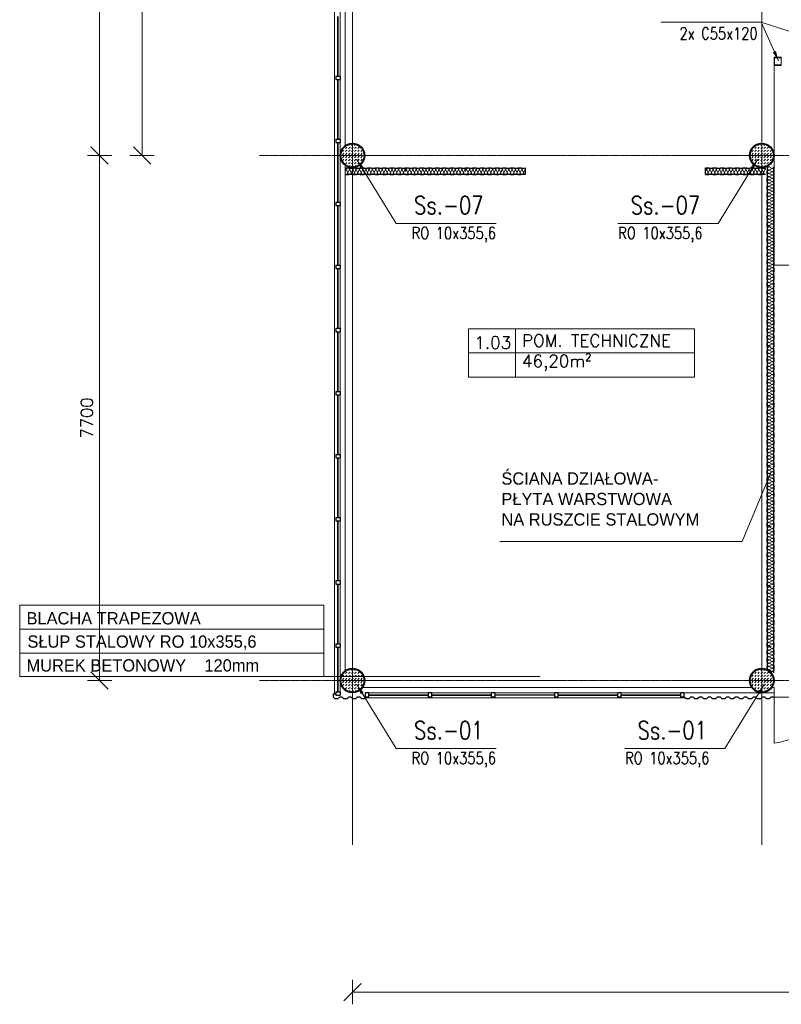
# Model space of a CAD drawing. Header units: millimetres. Extents: x 219923 to 280958, y -326695 to -295999.
# Tile 1 of 8: x 219923 to 231088, y -326695 to -312255. Entities that reach past the tile are written whole.
import ezdxf

# ---------------------------------------------------------------- set-up
doc = ezdxf.new("R2010")
doc.units = ezdxf.units.MM
doc.header["$LTSCALE"] = 10
doc.linetypes.add('DASHDOT', pattern=[1, 0.5, -0.25, 0, -0.25])
doc.layers.get('DEFPOINTS').update_dxf_attribs({"color": 250})
for name, color, linetype, lineweight in [('A_elem_stolarka', 5, 'Continuous', 5), ('P-Linia1', 3, 'Continuous', 35), ('P-Linia4', 9, 'Continuous', 5), ('P-Opis', 1, 'Continuous', 18), ('P-Osie', 160, 'DASHDOT', 18), ('P-Szraf', 250, 'Continuous', 5), ('P-Wymiar', 254, 'Continuous', 9), ('Sciany', 1, 'Continuous', 30), ('Widokowe', 254, 'Continuous', 15)]:
    doc.layers.add(name, color=color, linetype=linetype, lineweight=lineweight)
doc.styles.add('CDMSTYLE', font='simplex.shx', dxfattribs={"width": 0.8})
doc.styles.add('Romans', font='Romans.shx')
doc.styles.add('style1', font='simplex.shx')
doc.dimstyles.new('A100', dxfattribs={"dimscale": 100, "dimtxt": 1.75, "dimasz": 0.1, "dimexe": 0, "dimexo": 0, "dimgap": 1, "dimtad": 1, "dimdec": 4, "dimrnd": 0.1, "dimdsep": 46, "dimtxsty": 'Romans', "dimblk": '[[[[[[[[', "dimcen": 2, "dimdle": 2, "dimse1": 1, "dimse2": 1, "dimclrd": 256, "dimclrt": 1, "dimadec": 0, "dimazin": 0, "dimtfac": 1, "dimtdec": 4, "dimtix": 1, "dimtmove": 2, "dimatfit": 3, "dimldrblk": '[[[[[[[[', "dimfxl": 1, "dimtvp": 0.6, "dimtolj": 1, "dimlwd": 9, "dimarcsym": 0})
doc.dimstyles.new('C_1_100', dxfattribs={"dimscale": 0.1, "dimtxt": 1750, "dimasz": 1500, "dimexe": 1500, "dimexo": 1500, "dimgap": 800, "dimtad": 1, "dimdec": 1, "dimrnd": 5, "dimzin": 9, "dimtxsty": 'CDMSTYLE', "dimblk": 'ARCHTICK', "dimcen": 1500, "dimdle": 1500, "dimclrd": 256, "dimclre": 256, "dimclrt": 1, "dimadec": 1, "dimazin": 2, "dimtfac": 1, "dimtdec": 1, "dimtix": 1, "dimtmove": 2, "dimatfit": 3, "dimfxl": 1, "dimtvp": 1, "dimtolj": 1, "dimtzin": 0, "dimlwd": -1, "dimlwe": -1, "dimarcsym": 0})

# ---------------------------------------------------------------- blocks, each defined once
blk = doc.blocks.new('[[[[[[[[')
at = {"layer": 'P-Wymiar'}
for p, q in [((0, 18), (0, -18)), ((-12.7, -12.7), (12.7, 12.7)), ((0, 0), (-4.6, 0))]:
    blk.add_line(p, q, dxfattribs=at)
blk = doc.blocks.new('*D26')
at = {"layer": 'DEFPOINTS', "color": 0, "transparency": 16777216}
for p in [(223436, -314246), (221095, -321946), (223436, -321946)]:
    blk.add_point(p, dxfattribs=at)
at = {"layer": 'P-Wymiar', "lineweight": 9, "transparency": 16777216}
blk.add_line((221095, -314256), (221095, -321936), dxfattribs=at)
at = {"layer": 'P-Wymiar', "lineweight": 9, "transparency": 16777216, "xscale": 10, "yscale": 10, "zscale": 10}
for p, rotation in [((221095, -314246), 90), ((221095, -321946), 270)]:
    blk.add_blockref('[[[[[[[[', p, dxfattribs=dict(at, rotation=rotation))
at = {"layer": 'P-Wymiar', "color": 1, "transparency": 16777216, "insert": (220908, -318096), "char_height": 175, "attachment_point": 5, "rotation": 90, "style": 'Romans'}
blk.add_mtext('\\A1;7700', dxfattribs=at)
blk = doc.blocks.new('*D27')
at = {"layer": 'DEFPOINTS', "color": 0, "transparency": 16777216}
for p in [(221095, -302246), (223436, -302246), (223436, -314246)]:
    blk.add_point(p, dxfattribs=at)
at = {"layer": 'P-Wymiar', "lineweight": 9, "transparency": 16777216}
blk.add_line((221095, -314236), (221095, -302256), dxfattribs=at)
at = {"layer": 'P-Wymiar', "lineweight": 9, "transparency": 16777216, "xscale": 10, "yscale": 10, "zscale": 10}
for p, rotation in [((221095, -302246), 90), ((221095, -314246), 270)]:
    blk.add_blockref('[[[[[[[[', p, dxfattribs=dict(at, rotation=rotation))
at = {"layer": 'P-Wymiar', "color": 1, "transparency": 16777216, "insert": (220908, -308246), "char_height": 175, "attachment_point": 5, "rotation": 90, "style": 'Romans'}
blk.add_mtext('\\A1;12000', dxfattribs=at)
blk = doc.blocks.new('_ArchTick')
at = {"color": 0, "linetype": 'ByBlock', "const_width": 15}
blk.add_lwpolyline([(-50, -50), (50, 50)], dxfattribs=at)
blk = doc.blocks.new('g')
at = {"layer": 'P-Szraf'}
for p, q in [((15, 73), (0, 44)), ((39, 28), (15, 73)), ((39, 28), (15, 73)), ((63, 73), (39, 28)), ((87, 28), (63, 73)), ((87, 28), (63, 73)), ((111, 73), (87, 28)), ((111, 73), (135, 28)), ((135, 28), (111, 73)), ((159, 73), (135, 28)), ((159, 73), (183, 28)), ((183, 28), (159, 73)), ((207, 73), (183, 28)), ((207, 73), (231, 28)), ((231, 28), (207, 73)), ((255, 73), (231, 28)), ((255, 73), (279, 28)), ((279, 28), (255, 73)), ((303, 73), (279, 28)), ((303, 73), (326, 28)), ((326, 28), (303, 73)), ((350, 73), (326, 28)), ((350, 73), (374, 28)), ((374, 28), (350, 73)), ((398, 73), (374, 28)), ((398, 73), (422, 28)), ((422, 28), (398, 73)), ((446, 73), (422, 28)), ((446, 73), (470, 28)), ((470, 28), (446, 73)), ((494, 73), (470, 28)), ((494, 73), (518, 28)), ((518, 28), (494, 73)), ((542, 73), (518, 28)), ((542, 73), (566, 28)), ((566, 28), (542, 73)), ((590, 73), (566, 28)), ((590, 73), (614, 28)), ((614, 28), (590, 73)), ((638, 73), (614, 28)), ((638, 73), (662, 28)), ((662, 28), (638, 73)), ((685, 73), (662, 28)), ((685, 73), (709, 28)), ((709, 28), (685, 73)), ((733, 73), (709, 28)), ((733, 73), (757, 28)), ((757, 28), (733, 73)), ((781, 73), (757, 28)), ((781, 73), (805, 28)), ((805, 28), (781, 73)), ((829, 73), (805, 28)), ((829, 73), (853, 28)), ((853, 28), (829, 73)), ((877, 73), (853, 28)), ((877, 73), (880, 67)), ((880, 67), (877, 73))]:
    blk.add_line(p, q, dxfattribs=at)
for centre, start, end in [((-9, 72), 2.72, 68.8278), ((15, 29), 230.3793, 357.28), ((39, 72), 2.72, 177.28), ((63, 29), 182.72, 357.28), ((87, 72), 2.72, 177.28), ((111, 29), 182.72, 357.28), ((135, 72), 2.72, 177.28), ((159, 29), 182.72, 357.28), ((183, 72), 2.72, 177.28), ((207, 29), 182.72, 357.28), ((231, 72), 2.72, 177.28), ((255, 29), 182.72, 357.28), ((279, 72), 2.72, 177.28), ((303, 29), 182.72, 357.28), ((326, 72), 2.72, 177.28), ((350, 29), 182.72, 357.28), ((374, 72), 2.72, 177.28), ((398, 29), 182.72, 357.28), ((422, 72), 2.72, 177.28), ((446, 29), 182.72, 357.28), ((470, 72), 2.72, 177.28), ((494, 29), 182.72, 357.28), ((518, 72), 2.72, 177.28), ((542, 29), 182.72, 357.28), ((566, 72), 2.72, 177.28), ((590, 29), 182.72, 357.28), ((614, 72), 2.72, 177.28), ((638, 29), 182.72, 357.28), ((662, 72), 2.72, 177.28), ((685, 29), 182.72, 357.28), ((709, 72), 2.72, 177.28), ((733, 29), 182.72, 357.28), ((757, 72), 2.72, 177.28), ((781, 29), 182.72, 357.28), ((805, 72), 2.72, 177.28), ((829, 29), 182.72, 357.28), ((853, 72), 2.72, 177.28), ((877, 29), 182.72, 277.3121), ((901, 72), 150.6451, 177.28)]:
    blk.add_arc(centre, 24, start, end, dxfattribs=at)
at = {"layer": 'Sciany'}
for p, q in [((0, 100), (50, 100)), ((0, 0), (50, 0)), ((50, 100), (55, 95)), ((50, 0), (55, 5)), ((55, 95), (105, 95)), ((55, 5), (105, 5)), ((110, 100), (105, 95)), ((110, 0), (105, 5)), ((110, 100), (160, 100)), ((110, 0), (160, 0)), ((160, 100), (165, 95)), ((160, 0), (165, 5)), ((165, 95), (215, 95)), ((165, 5), (215, 5)), ((220, 100), (215, 95)), ((220, 0), (215, 5)), ((220, 100), (270, 100)), ((220, 0), (270, 0)), ((270, 100), (275, 95)), ((270, 0), (275, 5)), ((275, 95), (325, 95)), ((275, 5), (325, 5)), ((330, 100), (325, 95)), ((330, 0), (325, 5)), ((330, 100), (380, 100)), ((330, 0), (380, 0)), ((380, 100), (385, 95)), ((380, 0), (385, 5)), ((385, 95), (435, 95)), ((385, 5), (435, 5)), ((440, 100), (435, 95)), ((440, 0), (435, 5)), ((440, 100), (490, 100)), ((440, 0), (490, 0)), ((490, 100), (495, 95)), ((490, 0), (495, 5)), ((495, 95), (545, 95)), ((495, 5), (545, 5)), ((550, 100), (545, 95)), ((550, 0), (545, 5)), ((550, 100), (600, 100)), ((550, 0), (600, 0)), ((600, 100), (605, 95)), ((600, 0), (605, 5)), ((605, 95), (655, 95)), ((605, 5), (655, 5)), ((660, 100), (655, 95)), ((660, 0), (655, 5)), ((660, 100), (710, 100)), ((660, 0), (710, 0)), ((710, 100), (715, 95)), ((710, 0), (715, 5)), ((715, 95), (765, 95)), ((715, 5), (765, 5)), ((770, 100), (765, 95)), ((770, 0), (765, 5)), ((770, 100), (820, 100)), ((770, 0), (820, 0)), ((820, 100), (825, 95)), ((820, 0), (825, 5)), ((825, 95), (875, 95)), ((825, 5), (875, 5)), ((880, 100), (875, 95)), ((880, 0), (875, 5))]:
    blk.add_line(p, q, dxfattribs=at)
blk = doc.blocks.new('*D64')
at = {"layer": 'DEFPOINTS', "color": 0, "transparency": 16777216}
for p in [(223869, -308386), (221716, -314246), (223869, -314246)]:
    blk.add_point(p, dxfattribs=at)
at = {"layer": 'P-Wymiar', "lineweight": 9, "transparency": 16777216}
blk.add_line((221716, -308396), (221716, -314236), dxfattribs=at)
at = {"layer": 'P-Wymiar', "lineweight": 9, "transparency": 16777216, "xscale": 10, "yscale": 10, "zscale": 10}
for p, rotation in [((221716, -308386), 90), ((221716, -314246), 270)]:
    blk.add_blockref('[[[[[[[[', p, dxfattribs=dict(at, rotation=rotation))
at = {"layer": 'P-Wymiar', "color": 1, "transparency": 16777216, "insert": (221529, -311316), "char_height": 175, "attachment_point": 5, "rotation": 90, "style": 'Romans'}
blk.add_mtext('\\A1;5860', dxfattribs=at)
blk = doc.blocks.new('*D80')
at = {"layer": 'DEFPOINTS', "color": 0, "transparency": 16777216}
for p in [(224801, -321946), (278801, -321946), (278801, -326515)]:
    blk.add_point(p, dxfattribs=at)
at = {"layer": 'P-Wymiar', "lineweight": 9, "transparency": 16777216}
blk.add_line((224811, -326515), (278791, -326515), dxfattribs=at)
at = {"layer": 'P-Wymiar', "lineweight": 9, "transparency": 16777216, "xscale": 10, "yscale": 10, "zscale": 10, "rotation": 180}
blk.add_blockref('[[[[[[[[', (224801, -326515), dxfattribs=at)
at = {"layer": 'P-Wymiar', "lineweight": 9, "transparency": 16777216, "xscale": 10, "yscale": 10, "zscale": 10}
blk.add_blockref('[[[[[[[[', (278801, -326515), dxfattribs=at)
at = {"layer": 'P-Wymiar', "color": 1, "transparency": 16777216, "insert": (251801, -326328), "char_height": 175, "attachment_point": 5, "style": 'Romans'}
blk.add_mtext('\\A1;73875', dxfattribs=at)

msp = doc.modelspace()

# ---------------------------------------------------------------- hatches: boundary and pattern name
at = {"layer": 'P-Szraf'}
h = msp.add_hatch(dxfattribs=at)
h.set_pattern_fill('DASH', color=256, scale=10, angle=45, style=0)
h.set_pattern_definition([(45, (186128.06, -238621.295), (4e-15, 44.901281), [31.75, -31.75])])
h.paths.add_polyline_path([(224971.17082, -314246.43432, 1), (224631.17082, -314246.43432, 1)])
h = msp.add_hatch(dxfattribs=at)
h.set_pattern_fill('DASH', color=256, scale=10, angle=45, style=0)
h.set_pattern_definition([(45, (192128.06, -238621.295), (4e-15, 44.901281), [31.75, -31.75])])
h.paths.add_polyline_path([(230971.17082, -314246.43432, 1), (230631.17082, -314246.43432, 1)])
h = msp.add_hatch(dxfattribs=at)
h.set_pattern_fill('DASH', color=256, scale=10, angle=45, style=0)
h.set_pattern_definition([(45, (186128.06, -246321.27), (4e-15, 44.901281), [31.75, -31.75])])
h.paths.add_polyline_path([(224971.17082, -321946.4089, 1), (224631.17082, -321946.4089, 1)])
h = msp.add_hatch(dxfattribs=at)
h.set_pattern_fill('DASH', color=256, scale=10, angle=45, style=0)
h.set_pattern_definition([(45, (192128.06, -246321.27), (4e-15, 44.901281), [31.75, -31.75])])
h.paths.add_polyline_path([(230971.17082, -321946.4089, 1), (230631.17082, -321946.4089, 1)])

# ---------------------------------------------------------------- linework, layer by layer
at = {"layer": 'A_elem_stolarka', "lineweight": 30}
for p, q in [((224586.67082, -313081.43432), (224586.67082, -312206.43432)), ((224590.67082, -313081.43432), (224590.67082, -312206.43432)), ((224586.67082, -314006.43432), (224586.67082, -313131.43432)), ((224590.67082, -314006.43432), (224590.67082, -313131.43432)), ((224586.67082, -314931.43432), (224586.67082, -314056.43432)), ((224590.67082, -314931.43432), (224590.67082, -314056.43432)), ((224586.67082, -315856.43432), (224586.67082, -314981.43432)), ((224590.67082, -315856.43432), (224590.67082, -314981.43432)), ((224586.67082, -316781.43432), (224586.67082, -315906.43432)), ((224590.67082, -316781.43432), (224590.67082, -315906.43432)), ((224586.67082, -317706.43432), (224586.67082, -316831.43432)), ((224590.67082, -317706.43432), (224590.67082, -316831.43432)), ((224586.67082, -318631.43432), (224586.67082, -317756.43432)), ((224590.67082, -318631.43432), (224590.67082, -317756.43432)), ((224586.67082, -319556.43432), (224586.67082, -318681.43432)), ((224590.67082, -319556.43432), (224590.67082, -318681.43432)), ((224586.67082, -320481.43432), (224586.67082, -319606.43432)), ((224590.67082, -320481.43432), (224590.67082, -319606.43432)), ((224586.67082, -321406.43432), (224586.67082, -320531.43432)), ((224590.67082, -321406.43432), (224590.67082, -320531.43432)), ((224586.67082, -322113.23012), (224586.67082, -321456.43432)), ((224590.67082, -322113.23012), (224590.67082, -321456.43432)), ((227816.17082, -322156.49987), (228691.17082, -322156.49987)), ((228741.17082, -322156.49987), (229616.17082, -322156.49987)), ((225041.17082, -322156.9089), (225916.17082, -322156.9089)), ((225041.17082, -322160.9089), (225916.17082, -322160.9089)), ((225966.17082, -322156.9089), (226841.17082, -322156.9089)), ((225966.17082, -322160.9089), (226841.17082, -322160.9089)), ((226891.17082, -322156.9089), (227766.17082, -322156.9089)), ((227816.17082, -322160.49987), (228691.17082, -322160.49987)), ((228741.17082, -322160.49987), (229616.17082, -322160.49987))]:
    msp.add_line(p, q, dxfattribs=at)
at = {"layer": 'P-Linia4'}
for p, q in [((224536.17082, -322143.32894), (224536.17082, -302021.41375)), ((224696.17082, -302392.63623), (224696.17082, -314100.2324)), ((230981.17082, -312806.43432), (230981.17082, -312814.32123)), ((230981.17082, -312806.43432), (231036.17082, -312806.43432)), ((230981.17082, -312926.43432), (230981.17082, -312806.43432)), ((230988.17082, -312918.54741), (230988.17082, -312814.32123)), ((230988.17082, -312814.32123), (231036.17082, -312814.32123)), ((231036.17082, -312806.43432), (231036.17082, -312814.32123)), ((231091.17082, -312806.43432), (231036.17082, -312806.43432)), ((231036.17082, -312806.43432), (231036.17082, -312814.32123)), ((231084.17082, -312814.32123), (231036.17082, -312814.32123)), ((231084.17082, -312918.54741), (231084.17082, -312814.32123)), ((230981.17082, -312918.54741), (230981.17082, -312926.43432)), ((230981.17082, -312926.43432), (231036.17082, -312926.43432)), ((230988.17082, -312918.54741), (231036.17082, -312918.54741)), ((231036.17082, -312918.54741), (231036.17082, -312926.43432)), ((231084.17082, -312918.54741), (231036.17082, -312918.54741)), ((231036.17082, -312918.54741), (231036.17082, -312926.43432)), ((231091.17082, -312926.43432), (231036.17082, -312926.43432)), ((224696.17082, -314392.63623), (224696.17082, -321800.20699)), ((230981.17082, -314658.43432), (230981.17082, -315856.43432)), ((232581.17082, -315856.43432), (230981.17082, -315856.43432)), ((230654.96891, -322051.4089), (224947.37274, -322051.4089)), ((230981.17082, -322051.4089), (230947.37274, -322051.4089)), ((230981.17082, -322051.4089), (230981.17082, -322195.30717)), ((229678.67082, -322202.31773), (224990.78356, -322201.4089))]:
    msp.add_line(p, q, dxfattribs=at)
at = {"layer": 'P-Osie'}
for p, q in [((224801.17082, -300100.34512), (224801.17082, -324356.0859)), ((230801.17082, -300100.34512), (230801.17082, -324356.0859)), ((224801.17082, -301491.862), (224801.17082, -324356.0859)), ((230801.17082, -301491.862), (230801.17082, -324356.0859)), ((223436.04526, -314246.43432), (235182.85094, -314246.43432)), ((223436.04526, -321946.4089), (279831.03186, -321946.4089))]:
    msp.add_line(p, q, dxfattribs=at)
at = {"layer": 'P-Szraf'}
for p, q in [((230908.34767, -321453.36822), (230914.02042, -321450.31846)), ((230914.02042, -321450.31846), (230908.34767, -321453.36822)), ((230908.34767, -321453.36822), (230952.86889, -321477.30348)), ((230908.34767, -321501.23874), (230952.86889, -321477.30348)), ((230952.86889, -321477.30348), (230908.34767, -321501.23874)), ((230908.34767, -321501.23874), (230952.86889, -321525.17401)), ((230908.34767, -321549.10927), (230952.86889, -321525.17401)), ((230952.86889, -321525.17401), (230908.34767, -321549.10927)), ((230908.34767, -321549.10927), (230952.86889, -321573.04453)), ((230908.34767, -321596.97979), (230952.86889, -321573.04453)), ((230952.86889, -321573.04453), (230908.34767, -321596.97979)), ((230908.34767, -321596.97979), (230952.86889, -321620.91506)), ((230908.34767, -321644.85032), (230952.86889, -321620.91506)), ((230952.86889, -321620.91506), (230908.34767, -321644.85032)), ((230908.34767, -321644.85032), (230952.86889, -321668.78558)), ((230908.34767, -321692.72085), (230952.86889, -321668.78558)), ((230952.86889, -321668.78558), (230908.34767, -321692.72085)), ((230908.34767, -321692.72085), (230952.86889, -321716.65611)), ((230908.34767, -321740.59137), (230952.86889, -321716.65611)), ((230952.86889, -321716.65611), (230908.34767, -321740.59137)), ((230908.34767, -321740.59137), (230952.86889, -321764.52664)), ((230908.34767, -321788.4619), (230952.86889, -321764.52664)), ((230952.86889, -321764.52664), (230908.34767, -321788.4619)), ((230908.34767, -321788.4619), (230952.86889, -321812.39716)), ((230908.34767, -321836.33242), (230952.86889, -321812.39716))]:
    msp.add_line(p, q, dxfattribs=at)
for centre, start, end in [((230909.4848, -321477.30348), 92.719994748, 267.280005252), ((230909.4848, -321525.17401), 92.719994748, 267.280005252), ((230909.4848, -321573.04453), 92.719994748, 267.280005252), ((230909.4848, -321429.43295), 240.645119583, 267.280005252), ((230951.73176, -321453.36822), 272.719994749, 7.312052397), ((230951.73176, -321501.23874), 272.719994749, 87.280005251), ((230951.73176, -321549.10927), 272.719994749, 87.280005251), ((230951.73176, -321596.97979), 272.719994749, 87.280005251), ((230909.4848, -321620.91506), 92.719994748, 267.280005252), ((230909.4848, -321668.78558), 92.719994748, 267.280005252), ((230909.4848, -321716.65611), 92.719994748, 267.280005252), ((230951.73176, -321644.85032), 272.719994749, 87.280005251), ((230951.73176, -321692.72085), 272.719994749, 87.280005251), ((230951.73176, -321740.59137), 272.719994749, 87.280005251), ((230909.4848, -321764.52664), 92.719994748, 267.280005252), ((230951.73176, -321788.4619), 272.719994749, 87.280005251)]:
    msp.add_arc(centre, 23.96226, start, end, dxfattribs=at)
at = {"layer": 'P-Wymiar'}
for p, q in [((224621.57985, -322113.23012), (224621.17082, -302066.43432)), ((230981.17082, -312926.43432), (230981.17082, -314658.43432)), ((230515.54291, -319905.67316), (230940.13533, -318885.17401)), ((219923.12005, -320840.73231), (224383.93542, -320840.73231)), ((219923.12005, -321887.85133), (219923.12005, -320840.73231)), ((224383.93542, -321887.85133), (224383.93542, -320840.73231)), ((224383.93542, -321823.62117), (224383.93542, -320840.73231)), ((219923.12005, -321195.29891), (224383.93542, -321195.29891)), ((219923.12005, -321546.49468), (224383.93542, -321546.49468)), ((224383.93542, -321887.85133), (219923.12005, -321887.85133)), ((227553.45946, -321887.85133), (224383.93542, -321887.85133)), ((225041.17082, -322126.4089), (230981.17082, -322126.4089)), ((230981.17082, -322111.4089), (230981.17082, -322866.44542)), ((230981.17082, -322190.13119), (236341.17082, -322191.4089))]:
    msp.add_line(p, q, dxfattribs=at)
msp.add_arc((230882.23295, -322016.33375), 855.84961, 276.638345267, 352.713395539, dxfattribs=at)
at = {"layer": 'Sciany'}
for p, q in [((224556.17082, -313081.43432), (224621.57985, -313081.43432)), ((224556.17082, -313081.43432), (224556.17082, -313131.43432)), ((224556.17082, -313131.43432), (224621.17082, -313131.43432)), ((224621.17082, -313081.43432), (224621.17082, -313131.43432)), ((224556.17082, -314006.43432), (224621.57985, -314006.43432)), ((224556.17082, -314006.43432), (224556.17082, -314056.43432)), ((224556.17082, -314056.43432), (224621.17082, -314056.43432)), ((224621.17082, -314006.43432), (224621.17082, -314056.43432)), ((227336.17082, -314526.36486), (227336.17082, -314426.36486)), ((229976.17082, -314526.36486), (229976.17082, -314426.36486)), ((224556.17082, -314931.43432), (224621.57985, -314931.43432)), ((224556.17082, -314931.43432), (224556.17082, -314981.43432)), ((224621.17082, -314931.43432), (224621.17082, -314981.43432)), ((224556.17082, -314981.43432), (224621.17082, -314981.43432)), ((224556.17082, -315856.43432), (224621.57985, -315856.43432)), ((224556.17082, -315856.43432), (224556.17082, -315906.43432)), ((224556.17082, -315906.43432), (224621.17082, -315906.43432)), ((224621.17082, -315856.43432), (224621.17082, -315906.43432)), ((224556.17082, -316781.43432), (224621.57985, -316781.43432)), ((224556.17082, -316781.43432), (224556.17082, -316831.43432)), ((224621.17082, -316781.43432), (224621.17082, -316831.43432)), ((224556.17082, -316831.43432), (224621.17082, -316831.43432)), ((224556.17082, -317706.43432), (224621.57985, -317706.43432)), ((224556.17082, -317706.43432), (224556.17082, -317756.43432)), ((224556.17082, -317756.43432), (224621.17082, -317756.43432)), ((224621.17082, -317706.43432), (224621.17082, -317756.43432)), ((224556.17082, -318631.43432), (224621.57985, -318631.43432)), ((224556.17082, -318631.43432), (224556.17082, -318681.43432)), ((224556.17082, -318681.43432), (224621.17082, -318681.43432)), ((224621.17082, -318631.43432), (224621.17082, -318681.43432)), ((224556.17082, -319556.43432), (224621.57985, -319556.43432)), ((224556.17082, -319556.43432), (224556.17082, -319606.43432)), ((224621.17082, -319556.43432), (224621.17082, -319606.43432)), ((224556.17082, -319606.43432), (224621.17082, -319606.43432)), ((224556.17082, -320481.43432), (224621.57985, -320481.43432)), ((224556.17082, -320481.43432), (224556.17082, -320531.43432)), ((224556.17082, -320531.43432), (224621.17082, -320531.43432)), ((224621.17082, -320481.43432), (224621.17082, -320531.43432)), ((224556.17082, -321406.43432), (224621.57985, -321406.43432)), ((224556.17082, -321406.43432), (224556.17082, -321456.43432)), ((224621.17082, -321406.43432), (224621.17082, -321456.43432)), ((224556.17082, -321456.43432), (224621.17082, -321456.43432)), ((230881.17082, -321450.31846), (230886.17082, -321455.31846)), ((230881.17082, -321510.31846), (230886.17082, -321505.31846)), ((230881.17082, -321560.31846), (230881.17082, -321510.31846)), ((230881.17082, -321560.31846), (230886.17082, -321565.31846)), ((230886.17082, -321505.31846), (230886.17082, -321455.31846)), ((230886.17082, -321615.31846), (230886.17082, -321565.31846)), ((230981.17082, -321450.31846), (230976.17082, -321455.31846)), ((230976.17082, -321505.31846), (230976.17082, -321455.31846)), ((230981.17082, -321510.31846), (230976.17082, -321505.31846)), ((230981.17082, -321560.31846), (230976.17082, -321565.31846)), ((230976.17082, -321615.31846), (230976.17082, -321565.31846)), ((230981.17082, -321560.31846), (230981.17082, -321510.31846)), ((230881.17082, -321620.31846), (230886.17082, -321615.31846)), ((230881.17082, -321670.31846), (230881.17082, -321620.31846)), ((230881.17082, -321670.31846), (230886.17082, -321675.31846)), ((230886.17082, -321725.31846), (230886.17082, -321675.31846)), ((230981.17082, -321620.31846), (230976.17082, -321615.31846)), ((230981.17082, -321670.31846), (230976.17082, -321675.31846)), ((230976.17082, -321725.31846), (230976.17082, -321675.31846)), ((230981.17082, -321670.31846), (230981.17082, -321620.31846)), ((230881.17082, -321730.31846), (230886.17082, -321725.31846)), ((230881.17082, -321780.31846), (230881.17082, -321730.31846)), ((230881.17082, -321780.31846), (230886.17082, -321785.31846)), ((230981.17082, -321730.31846), (230976.17082, -321725.31846)), ((230981.17082, -321780.31846), (230976.17082, -321785.31846)), ((230976.17082, -321835.31846), (230976.17082, -321785.31846)), ((230981.17082, -321780.31846), (230981.17082, -321730.31846)), ((224521.79796, -322189.81773), (224521.79796, -322143.32894)), ((224521.79796, -322143.32894), (224556.17082, -322143.32894)), ((224556.17082, -322113.23012), (224621.57985, -322113.23012)), ((224556.17082, -322113.23012), (224556.17082, -322163.23012)), ((224621.17082, -322113.23012), (224621.17082, -322163.23012)), ((224991.17082, -322191.4089), (224991.17082, -322126.4089)), ((225041.17082, -322126.4089), (224991.17082, -322126.4089)), ((225041.17082, -322191.4089), (225041.17082, -322125.99987)), ((225916.17082, -322191.4089), (225916.17082, -322126.4089)), ((225966.17082, -322126.4089), (225916.17082, -322126.4089)), ((225966.17082, -322191.4089), (225966.17082, -322125.99987)), ((226841.17082, -322191.4089), (226841.17082, -322126.4089)), ((226891.17082, -322126.4089), (226841.17082, -322126.4089)), ((226891.17082, -322191.4089), (226891.17082, -322125.99987)), ((227766.17082, -322191.4089), (227766.17082, -322126.4089)), ((227816.17082, -322126.4089), (227766.17082, -322126.4089)), ((227816.17082, -322191.4089), (227816.17082, -322125.99987)), ((228691.17082, -322191.4089), (228691.17082, -322126.4089)), ((228741.17082, -322126.4089), (228691.17082, -322126.4089)), ((228741.17082, -322191.4089), (228741.17082, -322125.99987)), ((229616.17082, -322191.4089), (229616.17082, -322126.4089)), ((229666.17082, -322126.4089), (229616.17082, -322126.4089)), ((229666.17082, -322191.4089), (229666.17082, -322125.99987)), ((224546.79796, -322214.81773), (224521.79796, -322189.81773)), ((224586.79796, -322214.81773), (224546.79796, -322214.81773)), ((224556.17082, -322163.23012), (224621.17082, -322163.23012)), ((224611.79796, -322189.81773), (224586.79796, -322214.81773)), ((224651.79796, -322189.81773), (224611.79796, -322189.81773)), ((224676.79796, -322214.81773), (224651.79796, -322189.81773)), ((224716.79796, -322214.81773), (224676.79796, -322214.81773)), ((224741.79796, -322189.81773), (224716.79796, -322214.81773)), ((224781.79796, -322189.81773), (224741.79796, -322189.81773)), ((224806.79796, -322214.81773), (224781.79796, -322189.81773)), ((224846.79796, -322214.81773), (224806.79796, -322214.81773)), ((224871.79796, -322189.81773), (224846.79796, -322214.81773)), ((224911.79796, -322189.81773), (224871.79796, -322189.81773)), ((224936.79796, -322214.81773), (224911.79796, -322189.81773)), ((224976.79796, -322214.81773), (224936.79796, -322214.81773)), ((225001.79796, -322189.81773), (224976.79796, -322214.81773)), ((225041.17082, -322191.4089), (224991.17082, -322191.4089)), ((225966.17082, -322191.4089), (225916.17082, -322191.4089)), ((226891.17082, -322191.4089), (226841.17082, -322191.4089)), ((227816.17082, -322191.4089), (227766.17082, -322191.4089)), ((228741.17082, -322191.4089), (228691.17082, -322191.4089)), ((229666.17082, -322191.4089), (229616.17082, -322191.4089)), ((229691.17082, -322214.81773), (229666.17082, -322189.81773)), ((229731.17082, -322214.81773), (229691.17082, -322214.81773)), ((229756.17082, -322189.81773), (229731.17082, -322214.81773)), ((229796.17082, -322189.81773), (229756.17082, -322189.81773)), ((229821.17082, -322214.81773), (229796.17082, -322189.81773)), ((229861.17082, -322214.81773), (229821.17082, -322214.81773)), ((229886.17082, -322189.81773), (229861.17082, -322214.81773)), ((229926.17082, -322189.81773), (229886.17082, -322189.81773)), ((229951.17082, -322214.81773), (229926.17082, -322189.81773)), ((229991.17082, -322214.81773), (229951.17082, -322214.81773)), ((230016.17082, -322189.81773), (229991.17082, -322214.81773)), ((230056.17082, -322189.81773), (230016.17082, -322189.81773)), ((230081.17082, -322214.81773), (230056.17082, -322189.81773)), ((230121.17082, -322214.81773), (230081.17082, -322214.81773)), ((230146.17082, -322189.81773), (230121.17082, -322214.81773)), ((230194.01701, -322189.81773), (230146.17082, -322189.81773)), ((230219.01701, -322214.81773), (230194.01701, -322189.81773)), ((230259.01701, -322214.81773), (230219.01701, -322214.81773)), ((230284.01701, -322189.81773), (230259.01701, -322214.81773)), ((230324.01701, -322189.81773), (230284.01701, -322189.81773)), ((230349.01701, -322214.81773), (230324.01701, -322189.81773)), ((230389.01701, -322214.81773), (230349.01701, -322214.81773)), ((230414.01701, -322189.81773), (230389.01701, -322214.81773)), ((230454.01701, -322189.81773), (230414.01701, -322189.81773)), ((230479.01701, -322214.81773), (230454.01701, -322189.81773)), ((230519.01701, -322214.81773), (230479.01701, -322214.81773)), ((230544.01701, -322189.81773), (230519.01701, -322214.81773)), ((230584.01701, -322189.81773), (230544.01701, -322189.81773)), ((230609.01701, -322214.81773), (230584.01701, -322189.81773)), ((230649.01701, -322214.81773), (230609.01701, -322214.81773)), ((230674.01701, -322189.81773), (230649.01701, -322214.81773)), ((230715.68138, -322189.81773), (230674.01701, -322189.81773)), ((230740.68138, -322214.81773), (230715.68138, -322189.81773)), ((230780.68138, -322214.81773), (230740.68138, -322214.81773)), ((230805.68138, -322189.81773), (230780.68138, -322214.81773)), ((230845.68138, -322189.81773), (230805.68138, -322189.81773)), ((230870.68138, -322214.81773), (230845.68138, -322189.81773)), ((230910.68138, -322214.81773), (230870.68138, -322214.81773)), ((230935.68138, -322189.81773), (230910.68138, -322214.81773)), ((230975.68138, -322189.81773), (230935.68138, -322189.81773)), ((230981.17082, -322195.30717), (230975.68138, -322189.81773))]:
    msp.add_line(p, q, dxfattribs=at)
for centre, radius in [((224801.17082, -314246.43432), 180), ((230801.17082, -314246.43432), 180), ((224801.17082, -314246.43432), 170), ((230801.17082, -314246.43432), 170), ((224801.17082, -321946.4089), 180), ((224801.17082, -321946.4089), 170), ((230801.17082, -321946.4089), 180), ((230801.17082, -321946.4089), 170)]:
    msp.add_circle(centre, radius, dxfattribs=at)
at = {"layer": 'Widokowe'}
for p, q in [((226504.13119, -316787.81601), (229817.00527, -316787.81601)), ((226504.13119, -317498.7335), (226504.13119, -316787.81601)), ((227192.79095, -316787.81601), (227192.79095, -317498.7335)), ((229817.00527, -316787.81601), (229817.00527, -317498.7335)), ((226504.13119, -317143.27476), (229817.00527, -317143.27476)), ((229817.00527, -317498.7335), (226504.13119, -317498.7335)), ((226960.16417, -319905.67316), (230515.54291, -319905.67316))]:
    msp.add_line(p, q, dxfattribs=at)

# ---------------------------------------------------------------- block references
at = {"layer": 'Sciany'}
for p in [(224696.17082, -314526.36486), (225576.17082, -314526.36486), (226456.17082, -314526.36486), (229976.17082, -314526.36486)]:
    msp.add_blockref('g', p, dxfattribs=at)
at = {"layer": 'Sciany', "rotation": 90}
for p in [(230981.17082, -315290.31846), (230981.17082, -316170.31846), (230981.17082, -317050.31846), (230981.17082, -317930.31846), (230981.17082, -318810.31846), (230981.17082, -319690.31846), (230981.17082, -320570.31846), (230981.17082, -321450.31846)]:
    msp.add_blockref('g', p, dxfattribs=at)

# ---------------------------------------------------------------- texts
at = {"layer": 'P-Linia1', "color": 3, "char_height": 262.5, "style": 'CDMSTYLE'}
for s, insert, attachment_point in [('Ss.-07', (225704.64923, -314976.22442), 4), ('Ss.-07', (229897.69241, -314976.22442), 6), ('Ss.-01', (225704.64923, -322676.19901), 4), ('Ss.-01', (229997.57466, -322676.19901), 6)]:
    msp.add_mtext(s, dxfattribs=dict(at, insert=insert, attachment_point=attachment_point))
at = {"layer": 'P-Opis', "char_height": 262.5, "attachment_point": 5, "style": 'CDMSTYLE'}
for s, insert in [('{\\H0.6667x;\\C1;2x C55x120}', (230167.72304, -312456.09707)), ('{\\H0.6667x;\\C1;RO 10x355,6}', (226287.04061, -315410.2367)), ('{\\H0.6667x;\\C1;RO 10x355,6}', (229315.30104, -315410.2367)), ('{\\H0.6667x;\\C1;RO 10x355,6}', (226287.04061, -323110.21129)), ('{\\H0.6667x;\\C1;RO 10x355,6}', (229415.18329, -323110.21129))]:
    msp.add_mtext(s, dxfattribs=dict(at, insert=insert))
at = {"layer": 'Widokowe', "char_height": 180, "attachment_point": 1, "style": 'style1'}
for s, insert, width in [('1.03', (226587.84069, -316899.85768), 1870.113851), ('POM. TECHNICZNE\\P46,20m²', (227286.9521, -316871.56851), 3166.8461678)]:
    msp.add_mtext(s, dxfattribs=dict(at, insert=insert, width=width))
at = {"layer": 'Widokowe', "char_height": 180, "width": 6385.3769764, "attachment_point": 1}
for s, insert in [('ŚCIANA DZIAŁOWA- \\PPŁYTA WARSTWOWA\\PNA RUSZCIE STALOWYM   ', (226984.62582, -318894.04906)), ('BLACHA TRAPEZOWA   ', (220023.09481, -320943.74012)), ('SŁUP STALOWY RO 10x355,6', (220036.93262, -321285.35085)), ('MUREK BETONOWY    120mm', (220023.09481, -321634.93925))]:
    msp.add_mtext(s, dxfattribs=dict(at, insert=insert))

# ---------------------------------------------------------------- dimensions: what is measured, and where the dimension line sits
at = {"layer": 'P-Wymiar'}
for base, p1, p2, picture, middle in [((221095.2444, -302246.43432), (223436.04526, -314246.43432), (223436.04526, -302246.43432), '*D27', (220907.7444, -308246.43432)), ((221716.26074, -314246.43432), (223868.95573, -308386.43432), (223868.95573, -314246.43432), '*D64', (221528.76074, -311316.43432)), ((221095.2444, -321946.4089), (223436.04526, -314246.43432), (223436.04526, -321946.4089), '*D26', (220907.7444, -318096.42161))]:
    dim = msp.add_linear_dim(base=base, p1=p1, p2=p2, angle=90, dimstyle='A100', dxfattribs=at)
    dim.commit()
    dim.dimension.update_dxf_attribs({"geometry": picture, "text_midpoint": middle})
dim = msp.add_linear_dim(base=(278801.17082, -326515.19995), p1=(224801.17082, -321946.4089), p2=(278801.17082, -321946.4089), text='73875', dimstyle='A100', dxfattribs=at)
dim.commit()
dim.dimension.update_dxf_attribs({"geometry": '*D80', "text_midpoint": (251801.17082, -326327.69995)})

# ---------------------------------------------------------------- leaders
for points in [[(231048.17144, -312860.8658), (230790.34798, -312290.86087), (229320.74118, -312290.86087)], [(232522.39661, -312852.22007), (230790.34798, -312290.86087), (229320.74118, -312290.86087)], [(224865.50623, -314305.81317), (225440.05876, -315245.0005), (226909.66555, -315245.0005)], [(230736.83542, -314305.81317), (230162.28289, -315245.0005), (228692.6761, -315245.0005)], [(224865.50623, -322005.78776), (225440.05876, -322944.97508), (226909.66555, -322944.97508)], [(230836.71767, -322005.78776), (230262.16514, -322944.97508), (228792.55835, -322944.97508)]]:
    msp.add_leader(points, dimstyle='C_1_100', override={"dimgap": 800, "dimtad": 0}, dxfattribs=at)

doc.saveas('drawing.dxf')
